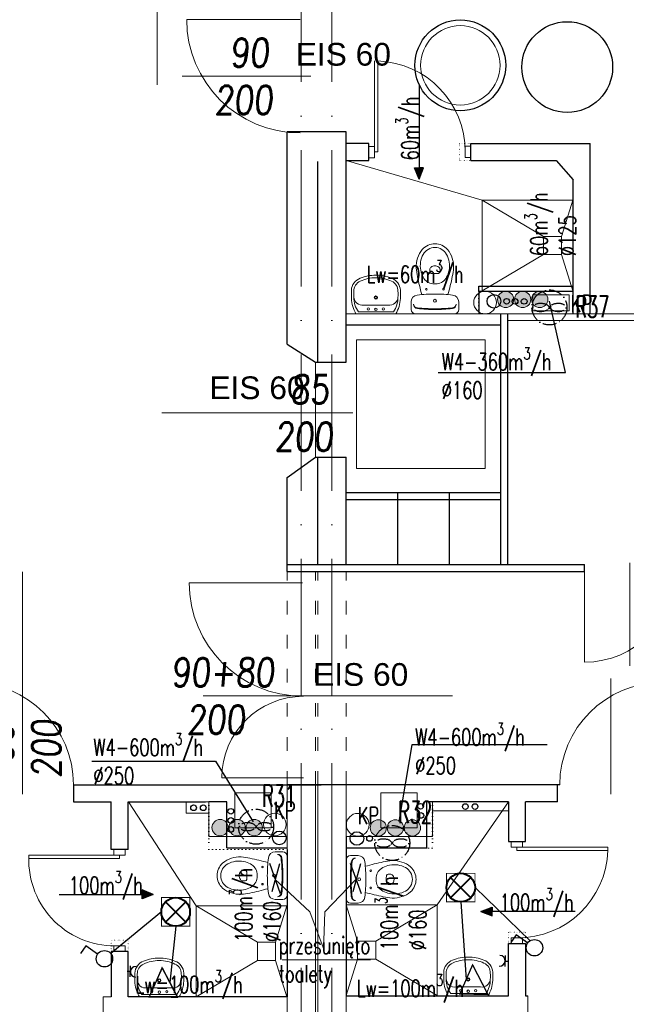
# Model space of a CAD drawing. Header units: millimetres. Extents: x -6513 to 30474, y -6915 to 65597.
# Tile 236 of 256: x 4982 to 5516, y 22899 to 23766. Entities that reach past the tile are written whole.
import ezdxf

# ---------------------------------------------------------------- set-up
doc = ezdxf.new("R2010")
doc.units = ezdxf.units.MM
for name, pattern in [('ACAD_ISO03W100', [30, 12, -18]), ('ACAD_ISO10W100', [18, 12, -3, 0, -3]), ('DOT', [6.35, 0, -6.35])]:
    doc.linetypes.add(name, pattern=pattern)
doc.layers.get('0').update_dxf_attribs({"color": 8})
for name, color, linetype, lineweight in [('A_cienka', 8, 'Continuous', 5), ('A_linia przekroj', 8, 'Continuous', 25), ('A_opisy', 8, 'Continuous', 13), ('A_osie', 8, 'ACAD_ISO10W100', 5), ('A_przerywana', 8, 'ACAD_ISO03W100', 5), ('A_widok', 8, 'Continuous', 13), ('CH-KS-WEWN-ISTN-PION-NR', 8, 'Continuous', 20), ('CH-KS-WEWN-PION', 8, 'Continuous', 20), ('CH-KS-WEWN-PION-NR', 8, 'Continuous', 25), ('CH-W-WEWN-INOX-PION', 8, 'Continuous', 20), ('CH-W-WEWN-INOX-PION-NR', 8, 'Continuous', 25), ('cieńkie', 8, 'Continuous', 9), ('DB-WM-nawiew-opis', 8, 'Continuous', 25), ('DB-WM-nawiew-opis-odnośnik', 8, 'Continuous', 30), ('DB-WM-wywiew-opis', 8, 'Continuous', 25), ('DB_WM_nawiew', 8, 'Continuous', 30), ('DB_WM_ścianka nowa', 8, 'Continuous', 25), ('E_gniazda wtykowe', 1, 'Continuous', 30), ('E_oświetlenie', 1, 'Continuous', 30), ('E_technologia', 1, 'ACAD_ISO10W100', 30), ('noew ściany archwig', 8, 'Continuous', 9), ('sanitarne ARCHWIG', 8, 'Continuous', 9), ('snitarne archwig nowe', 8, 'Continuous', 9), ('Stolarka ARCHWIG', 8, 'Continuous', 5), ('widokowe ARCHWIG', 8, 'Continuous', 5), ('wyburzenia', 8, 'DOT', 20), ('Ściany ARCHWIG', 8, 'Continuous', 30)]:
    doc.layers.add(name, color=color, linetype=linetype, lineweight=lineweight)
doc.layers.add('DB_inst_pomocn', color=8, linetype='Continuous')
doc.styles.add('ROMANSS', font='romans.shx', dxfattribs={"width": 0.8, "oblique": 5})
doc.styles.add('SIMPLEXD', font='SIMPLEX.SHX', dxfattribs={"width": 0.6})
doc.styles.get("Standard").update_dxf_attribs({"font": 'txt.shx', "width": 0.9})
doc.styles.add('tabelka', font='ARIAL.TTF')

# ---------------------------------------------------------------- blocks, each defined once
blk = doc.blocks.new('drzwi schem')
at = {"color": 252}
blk.add_line((0, 0), (0, 1), dxfattribs=at)
at = {"color": 252, "ltscale": 10}
blk.add_line((0.5, -0.0928), (0.5, 1.0398), dxfattribs=at)
at = {"color": 252}
blk.add_arc((0, 0), 1, 0, 90, dxfattribs=at)
blk = doc.blocks.new('klop oli 2')
at = {"layer": 'snitarne archwig nowe', "color": 252}
for p, q in [((3.76, 20.94), (10.5, 20.94)), ((0, 17.18), (0, 0)), ((0, -17.18), (0, 0)), ((3.76, 0), (3.76, 1.04)), ((3.76, 0), (3.76, -1.04)), ((38.87, 4.52), (36.98, 4.52)), ((38.87, -4.52), (36.98, -4.52)), ((3.76, -20.94), (10.5, -20.94))]:
    blk.add_line(p, q, dxfattribs=at)
for centre, radius in [((11.48, 0), 1.27), ((11.48, 0), 1.27), ((21.65, 7.53), 0.706), ((21.65, -7.53), 0.706)]:
    blk.add_circle(centre, radius, dxfattribs=at)
for centre, radius, start, end in [((3.76, 17.18), 3.76, 90, 180), ((8.35, 15.01), 3.76, 90, 173.72811), ((9.02, 15.07), 3.76, 100.24284, 173.78586), ((10.5, 14.92), 6.02, 6.79305, 90), ((144.94, 0), 141.18, 173.72811, 180), ((144.94, 0), 140.52, 173.66945, 180), ((-114.73, 0), 132.14, 0, 6.79305), ((79.96, -215.17), 235.29, 101.57439, 105.54399), ((37.27, 0.66), 10.88, 117.40268, 173.75809), ((43.09, -10.57), 23.53, 101.61952, 117.40268), ((44.77, -39.84), 56.47, 94.3794, 102.29067), ((42.45, -7.44), 20.33, 60.88385, 101.61952), ((41.45, -7.98), 24.47, 51.28687, 92.30283), ((46.59, 0), 11.82, 0, 60.88385), ((46.59, 0), 15.06, 0, 47.56377), ((144.94, 0), 141.18, 180, 186.27189), ((144.94, 0), 140.52, 180, 186.33055), ((-114.73, 0), 132.14, 353.20695, 0), ((43.29, 0), 16.94, 173.75809, 180), ((43.29, 0), 16.94, 180, 186.24191), ((63.62, 0), 28.24, 173.35084, 180), ((63.62, 0), 28.24, 180, 186.64916), ((36.98, 3.11), 1.41, 90, 173.35084), ((38.87, 1.69), 2.82, 36.8699, 90), ((36.61, 0), 5.65, 0, 36.8699), ((36.61, 0), 5.65, 323.1301, 0), ((46.59, 0), 11.82, 299.11615, 0), ((46.59, 0), 15.06, 312.43623, 0), ((37.27, -0.66), 10.88, 186.24191, 242.59732), ((36.98, -3.11), 1.41, 186.64916, 270), ((38.87, -1.69), 2.82, 270, 323.1301), ((3.76, -17.18), 3.76, 180, 270), ((8.35, -15.01), 3.76, 186.27189, 270), ((9.02, -15.07), 3.76, 186.21414, 259.75716), ((10.5, -14.92), 6.02, 270, 353.20695), ((79.96, 215.17), 235.29, 254.45601, 258.42561), ((43.09, 10.57), 23.53, 242.59732, 258.38048), ((44.77, 39.84), 56.47, 257.70933, 265.6206), ((42.45, 7.44), 20.33, 258.38048, 299.11615), ((41.45, 7.98), 24.47, 267.69717, 308.71313)]:
    blk.add_arc(centre, radius, start, end, dxfattribs=at)
blk = doc.blocks.new('umywalka oli2')
at = {"layer": 'snitarne archwig nowe', "color": 252}
for p, q in [((0, 17.55), (0, 0)), ((20.94, 21.61), (13.75, 21.61)), ((1.97, 15.36), (1.97, 0)), ((7.88, 0.01), (7.88, 10.82)), ((0, 0), (0, -17.55)), ((1.97, 0), (1.97, -15.36)), ((7.88, -10.8), (7.88, 0.01)), ((13.75, -21.61), (20.94, -21.61))]:
    blk.add_line(p, q, dxfattribs=at)
for centre, radius in [((4.1, 0.01), 1.11), ((4.5, 6.61), 0.994), ((14.5, 0.01), 1.48), ((14.5, 0.01), 0.946), ((4.5, -6.61), 0.994)]:
    blk.add_circle(centre, radius, dxfattribs=at)
for centre, radius, start, end in [((15.57, -9.87), 31.53, 93.3155, 119.59315), ((14.19, -1.15), 20.54, 88.58475, 126.50084), ((15.27, 11.96), 7.48, 91.70233, 188.82916), ((17.34, -1.9), 21.45, 82.90633, 97.09367), ((20.43, 10.2), 9.2, 23.19859, 92.74682), ((20.18, 9.48), 12.16, 20.9395, 86.42872), ((-1.18, -0.01), 33.1, 360, 24.69875), ((-3.23, -0.01), 37.42, 360, 21.68962), ((-1.18, 0.01), 33.1, 335.30125, 0), ((-3.23, 0.01), 37.42, 338.31038, 0), ((14.19, 1.15), 20.54, 233.49916, 271.41525), ((15.27, -11.95), 7.48, 171.17084, 268.29767), ((20.43, -10.2), 9.2, 267.25318, 336.80141), ((20.18, -9.48), 12.16, 273.57128, 339.0605), ((15.57, 9.87), 31.53, 240.40685, 266.6845), ((17.34, 1.9), 21.45, 262.90633, 277.09367)]:
    blk.add_arc(centre, radius, start, end, dxfattribs=at)
blk = doc.blocks.new('A$C2355049C')
at = {"layer": 'DB-WM-nawiew-opis-odnośnik'}
h = blk.add_hatch(color=256, dxfattribs=at)
h.paths.add_polyline_path([(0, -9.82), (3.94, -9.82), (0, 0)])
h.paths.add_polyline_path([(0, 0), (-3.94, -9.82), (0, -9.82)])
at = {"layer": 'DB-WM-nawiew-opis-odnośnik', "flags": 128}
for points in [[(0, 0), (-3.94, -9.82), (0, -9.82)], [(0, -82.94), (0, 0)], [(0, 0), (3.94, -9.82), (0, -9.82)]]:
    blk.add_lwpolyline(points, dxfattribs=at)
blk = doc.blocks.new('gw1')
at = {"layer": 'E_gniazda wtykowe'}
for p, q in [((99083.8, 55839.3), (99080.1, 55839.3)), ((99083.8, 55833.1), (99083.8, 55845.4))]:
    blk.add_line(p, q, dxfattribs=at)
blk.add_arc((99089.8, 55839), 6.04, 87.7958, 267.7958, dxfattribs=at)
blk = doc.blocks.new('raster')
at = {"layer": 'E_oświetlenie', "lineweight": 40}
for p, q in [((-21.2, 21.2), (21.2, -21.2)), ((21.2, 21.2), (-21.2, -21.2))]:
    blk.add_line(p, q, dxfattribs=at)
at = {"layer": 'E_oświetlenie', "const_width": 2}
blk.add_lwpolyline([(-30, -30), (30, -30), (30, 30), (-30, 30)], close=True, dxfattribs=at)
at = {"layer": 'E_oświetlenie', "lineweight": 40}
blk.add_circle((0, 0), 30, dxfattribs=at)

msp = doc.modelspace()

# ---------------------------------------------------------------- hatches: boundary and pattern name
at = {"layer": 'CH-W-WEWN-INOX-PION'}
h = msp.add_hatch(color=256, dxfattribs=at)
h.paths.add_polyline_path([(5410.212, 23526.867, 0.4180634), (5402.941, 23519.691, 0.4180634), (5410.212, 23512.515)])
h.paths.add_polyline_path([(5410.212, 23512.515, 0.4103742), (5417.294, 23519.691, 0.4103742), (5410.212, 23526.867)])
h = msp.add_hatch(color=256, dxfattribs=at)
h.paths.add_polyline_path([(5425.212, 23526.867, 0.4180634), (5417.941, 23519.691, 0.4180634), (5425.212, 23512.515)])
h.paths.add_polyline_path([(5425.212, 23512.515, 0.4103742), (5432.294, 23519.691, 0.4103742), (5425.212, 23526.867)])
h = msp.add_hatch(color=256, dxfattribs=at)
h.paths.add_polyline_path([(5440.212, 23526.867, 0.4180634), (5432.941, 23519.691, 0.4180634), (5440.212, 23512.515)])
h.paths.add_polyline_path([(5440.212, 23512.515, 0.4103742), (5447.294, 23519.691, 0.4103742), (5440.212, 23526.867)])
h = msp.add_hatch(color=256, dxfattribs=at)
h.paths.add_polyline_path([(5158.489, 23047.09, 0.4180634), (5165.76, 23054.266, 0.4180634), (5158.489, 23061.442)])
h.paths.add_polyline_path([(5158.489, 23061.442, 0.4103742), (5151.407, 23054.266, 0.4103742), (5158.489, 23047.09)])
h = msp.add_hatch(color=256, dxfattribs=at)
h.paths.add_polyline_path([(5173.489, 23047.09, 0.4180634), (5180.76, 23054.266, 0.4180634), (5173.489, 23061.442)])
h.paths.add_polyline_path([(5173.489, 23061.442, 0.4103742), (5166.407, 23054.266, 0.4103742), (5173.489, 23047.09)])
h = msp.add_hatch(color=256, dxfattribs=at)
h.paths.add_polyline_path([(5188.489, 23047.09, 0.4180634), (5195.76, 23054.266, 0.4180634), (5188.489, 23061.442)])
h.paths.add_polyline_path([(5188.489, 23061.442, 0.4103742), (5181.407, 23054.266, 0.4103742), (5188.489, 23047.09)])
h = msp.add_hatch(color=256, dxfattribs=at)
h.paths.add_polyline_path([(5298.038, 23046.876, -0.4180634), (5290.767, 23054.052, -0.4180634), (5298.038, 23061.228)])
h.paths.add_polyline_path([(5298.038, 23061.228, -0.4103742), (5305.12, 23054.052, -0.4103742), (5298.038, 23046.876)])
h = msp.add_hatch(color=256, dxfattribs=at)
h.paths.add_polyline_path([(5313.038, 23046.876, -0.4180634), (5305.767, 23054.052, -0.4180634), (5313.038, 23061.228)])
h.paths.add_polyline_path([(5313.038, 23061.228, -0.4103742), (5320.12, 23054.052, -0.4103742), (5313.038, 23046.876)])
h = msp.add_hatch(color=256, dxfattribs=at)
h.paths.add_polyline_path([(5328.038, 23046.876, -0.4180634), (5320.767, 23054.052, -0.4180634), (5328.038, 23061.228)])
h.paths.add_polyline_path([(5328.038, 23061.228, -0.4103742), (5335.12, 23054.052, -0.4103742), (5328.038, 23046.876)])

# ---------------------------------------------------------------- linework, layer by layer
at = {"layer": 'A_cienka', "ltscale": 10}
for p, q in [((5103.178, 23708.71), (5103.178, 23859.507)), ((5107.168, 23419.842), (5275.385, 23419.842))]:
    msp.add_line(p, q, dxfattribs=at)
at = {"layer": 'A_cienka'}
msp.add_line((5242.554, 23380.592), (5242.554, 23464.403), dxfattribs=at)
msp.add_lwpolyline([(5278.823, 23484.154), (5392.188, 23484.154), (5392.188, 23370.789), (5278.823, 23370.789)], close=True, dxfattribs=at)
at = {"layer": 'A_linia przekroj'}
for p, q in [((5217.554, 23480.389), (5217.554, 23667.489)), ((5269.554, 23667.489), (5217.554, 23667.489)), ((5269.554, 23464.403), (5269.554, 23667.489)), ((5244.554, 23464.403), (5244.554, 23641.175)), ((5217.554, 23480.389), (5217.554, 23507.062)), ((5405.644, 23507.062), (5405.644, 23286.062)), ((5411.644, 23507.062), (5411.644, 23286.062)), ((5405.644, 23497.071), (5269.554, 23497.071)), ((5405.644, 23497.071), (5405.644, 23349.158)), ((5217.554, 23480.389), (5242.554, 23464.403)), ((5242.554, 23464.403), (5269.554, 23464.403)), ((5217.554, 23362.794), (5242.554, 23380.592)), ((5242.554, 23380.592), (5269.554, 23380.592)), ((5244.554, 23286.062), (5244.554, 23380.592)), ((5269.554, 23286.062), (5269.554, 23380.592)), ((5217.554, 23280.062), (5217.554, 23362.794)), ((5217.554, 23280.062), (5217.554, 23362.794)), ((5405.644, 23349.158), (5269.554, 23349.158)), ((5314.872, 23349.158), (5314.872, 23286.062)), ((5360.435, 23349.158), (5360.435, 23286.062)), ((5405.644, 23343.158), (5269.554, 23343.158)), ((5217.554, 23286.062), (5479.599, 23286.062)), ((5217.554, 23280.062), (5479.599, 23280.062)), ((5479.599, 23280.062), (5479.599, 23286.062)), ((5029.339, 23092.062), (5247.554, 23092.062)), ((5029.339, 23092.062), (5029.339, 23077.062)), ((5457.768, 23092.062), (5217.554, 23092.062)), ((5455.768, 23077.062), (5455.768, 23092.062)), ((5029.339, 23077.062), (5062.554, 23077.062)), ((5455.768, 23077.062), (5427.554, 23077.062))]:
    msp.add_line(p, q, dxfattribs=at)
at = {"layer": 'A_osie', "ltscale": 10}
for p, q in [((5230.054, 22450.619), (5230.054, 24202.678)), ((5230.054, 22450.619), (5230.054, 24202.678)), ((5230.054, 22450.619), (5230.054, 24202.678)), ((5257.054, 22450.619), (5257.054, 24202.678)), ((5257.054, 22450.619), (5257.054, 24202.678)), ((5257.054, 22450.619), (5257.054, 24202.678))]:
    msp.add_line(p, q, dxfattribs=at)
at = {"layer": 'A_przerywana'}
for p, q in [((5217.554, 23092.062), (5217.554, 23280.062)), ((5217.554, 23092.062), (5217.554, 23280.062)), ((5242.554, 23092.062), (5242.554, 23280.062)), ((5242.554, 23092.062), (5242.554, 23280.062)), ((5244.554, 23092.062), (5244.554, 23280.062)), ((5244.554, 23092.062), (5244.554, 23280.062)), ((5269.554, 23092.062), (5269.554, 23280.062)), ((5269.554, 23092.062), (5269.554, 23280.062))]:
    msp.add_line(p, q, dxfattribs=at)
at = {"layer": 'A_widok', "ltscale": 5}
for p, q in [((5269.554, 23507.062), (5513.977, 23507.062)), ((5513.977, 23507.062), (5809.554, 23507.062)), ((5411.644, 23501.062), (5711.455, 23501.062)), ((4984.339, 23279.728), (4984.339, 23086.434)), ((5231.224, 23270.079), (5131.224, 23270.079)), ((4984.339, 23086.197), (4984.339, 23183.158)), ((5143.659, 23170.359), (5363.297, 23170.359)), ((5232.009, 23098.003), (5160.009, 23098.003)), ((5217.554, 22466.062), (5217.554, 23092.062)), ((5242.554, 22466.062), (5242.554, 23092.062)), ((5244.554, 22466.062), (5244.554, 23092.062)), ((5269.554, 22466.062), (5269.554, 23092.062)), ((5217.554, 22466.062), (5217.554, 22972.062)), ((5429.647, 22891.062), (5429.647, 22906.062)), ((5055.46, 22886.062), (5055.46, 22905.062)), ((5055.46, 22905.062), (5062.554, 22905.062))]:
    msp.add_line(p, q, dxfattribs=at)
for centre, radius, start, end in [((5231.224, 23270.079), 100, 180, 270), ((5232.009, 23098.003), 72, 90, 180)]:
    msp.add_arc(centre, radius, start, end, dxfattribs=at)
at = {"layer": 'CH-KS-WEWN-ISTN-PION-NR', "extrusion": (-1.29885e-05, -7.54363e-06, 1)}
msp.add_circle((5370.142, 23725.994, -0.249), 35, dxfattribs=at)
at = {"layer": 'CH-KS-WEWN-PION', "extrusion": (-1.29885e-05, 7.54363e-06, 1)}
msp.add_circle((5391.974, 23516.93, 0.107), 9.967, dxfattribs=at)
at = {"layer": 'CH-KS-WEWN-PION', "extrusion": (-1.29885e-05, -7.54363e-06, 1)}
for centre in [(5206.726, 23057.027, -0.242), (5279.8, 23056.813, -0.243)]:
    msp.add_circle(centre, 9.967, dxfattribs=at)
at = {"layer": 'CH-KS-WEWN-PION-NR', "extrusion": (-1.29885e-05, -7.54363e-06, 1)}
msp.add_circle((5370.142, 23725.994, -0.249), 40, dxfattribs=at)
at = {"layer": 'CH-W-WEWN-INOX-PION'}
for centre in [(5410.117, 23519.691), (5425.117, 23519.691), (5440.117, 23519.691), (5158.583, 23054.266), (5173.583, 23054.266), (5188.583, 23054.266), (5297.944, 23054.052), (5312.944, 23054.052), (5327.944, 23054.052)]:
    msp.add_circle(centre, 7.176, dxfattribs=at)
at = {"layer": 'CH-W-WEWN-INOX-PION-NR', "ltscale": 10, "extrusion": (-1.29885e-05, -7.54363e-06, 1)}
msp.add_circle((5464.383, 23724.412, -0.25), 40, dxfattribs=at)
at = {"layer": 'cieńkie'}
for p, q in [((5433.947, 23523.638), (5433.947, 23509.638)), ((5433.947, 23523.638), (5465.947, 23523.638)), ((5433.947, 23509.638), (5433.947, 23523.638)), ((5465.947, 23523.638), (5465.947, 23509.638)), ((5465.947, 23509.638), (5465.947, 23523.638)), ((5433.947, 23509.638), (5447.947, 23509.638)), ((5465.947, 23509.638), (5433.947, 23509.638)), ((5451.947, 23509.638), (5465.947, 23509.638)), ((5171.558, 23085.062), (5203.558, 23085.062)), ((5171.558, 23054.062), (5171.558, 23085.062)), ((5174.058, 23085.062), (5201.058, 23085.062)), ((5203.558, 23085.062), (5203.558, 23054.062)), ((5300.054, 23085.062), (5332.054, 23085.062)), ((5300.054, 23054.062), (5300.054, 23085.062)), ((5302.554, 23085.062), (5329.554, 23085.062)), ((5332.054, 23085.062), (5332.054, 23054.062)), ((5171.558, 23068.062), (5171.558, 23054.062)), ((5203.558, 23054.062), (5203.558, 23068.062)), ((5300.054, 23068.062), (5300.054, 23054.062)), ((5332.054, 23054.062), (5332.054, 23068.062)), ((5171.558, 23054.062), (5185.558, 23054.062)), ((5203.558, 23054.062), (5171.558, 23054.062)), ((5180.558, 23054.062), (5194.558, 23054.062)), ((5300.054, 23054.062), (5314.054, 23054.062)), ((5332.054, 23054.062), (5300.054, 23054.062)), ((5318.054, 23054.062), (5332.054, 23054.062))]:
    msp.add_line(p, q, dxfattribs=at)
at = {"layer": 'DB-WM-wywiew-opis'}
for points in [[(5350.57, 23455.325), (5462.858, 23455.325), (5448.884, 23518.271)], [(5446.802, 23127.314), (5327.443, 23127.314), (5316.054, 23059.639)], [(5045.681, 23112.77), (5154.397, 23112.77), (5187.714, 23059.485)]]:
    msp.add_lwpolyline(points, dxfattribs=at)
at = {"layer": 'DB_inst_pomocn'}
for centre, radius in [((5399.794, 23518.067), 6), ((5410.993, 23518.068), 2.5), ((5418.384, 23518.065), 2.5), ((5418.427, 23518.009), 2.5), ((5426.427, 23518.009), 2.5), ((5167.993, 23068.641), 2.5), ((5167.993, 23068.641), 2.5), ((5167.993, 23068.641), 2.5), ((5335.165, 23073.047), 2.5), ((5335.165, 23073.047), 2.5), ((5167.992, 23060.571), 2.5), ((5167.992, 23060.571), 2.5), ((5167.992, 23060.571), 2.5), ((5335.417, 23064.977), 2.5), ((5335.417, 23064.977), 2.5), ((5167.996, 23052.615), 2.5), ((5167.996, 23052.615), 2.5), ((5167.996, 23052.615), 2.5), ((5210.695, 23045.235), 6), ((5210.695, 23045.235), 6), ((5279.049, 23044.662), 6), ((5279.049, 23044.662), 6), ((5290.248, 23044.772), 2.5), ((5290.248, 23044.772), 2.5)]:
    msp.add_circle(centre, radius, dxfattribs=at)
at = {"layer": 'DB_WM_ścianka nowa'}
for p, q in [((5386.554, 23531.271), (5461.459, 23531.271)), ((5389.397, 23531.271), (5469.554, 23531.271))]:
    msp.add_line(p, q, dxfattribs=at)
at = {"layer": 'DB_WM_ścianka nowa', "color": 1, "linetype": 'Continuous'}
for p, q in [((5210.937, 23022.289), (5204.183, 22997.723)), ((5282.215, 23022.289), (5275.461, 22997.723))]:
    msp.add_line(p, q, dxfattribs=at)
at = {"layer": 'DB_WM_ścianka nowa', "linetype": 'Continuous'}
for points in [[(5386.554, 23527.062), (5386.554, 23531.271)], [(5164.554, 23077.062), (5148.554, 23077.062)], [(5164.554, 23036.56), (5164.554, 23077.062)], [(5340.58, 23036.065), (5340.658, 23077.062)], [(5345.554, 23077.062), (5340.658, 23077.062)], [(5164.554, 23036.56), (5217.554, 23036.56)], [(5164.554, 23036.56), (5217.554, 23036.56)], [(5340.58, 23036.065), (5269.475, 23036.065)]]:
    msp.add_lwpolyline(points, dxfattribs=at)
at = {"layer": 'DB_WM_ścianka nowa', "color": 1, "linetype": 'Continuous'}
for points in [[(5201.925, 23023.03), (5211.571, 22996.273)], [(5273.202, 23023.03), (5282.848, 22996.273)]]:
    msp.add_lwpolyline(points, dxfattribs=at)
at = {"layer": 'DB_WM_ścianka nowa', "color": 1, "lineweight": 15}
for points in [[(5250.102, 22946.155), (5237.563, 22979.909), (5207.153, 23008.526)], [(5249.746, 22946.155), (5250.931, 22979.909), (5278.134, 23008.526)], [(5213.158, 22937.649), (5291.008, 22937.649)]]:
    msp.add_lwpolyline(points, dxfattribs=at)
at = {"layer": 'E_oświetlenie'}
for p, q in [((5383.114, 23001.394), (5431.581, 22954.511)), ((5370.514, 22988.794), (5375.382, 22920.518)), ((5106.803, 22979.98), (5062.242, 22943.309)), ((5119.403, 22967.38), (5114.147, 22917.739)), ((5419.239, 22959.676), (5414.538, 22952.9)), ((5429.531, 22952.536), (5419.239, 22959.676)), ((5040.392, 22949.974), (5035.691, 22943.198)), ((5050.684, 22942.834), (5040.392, 22949.974)), ((5381.003, 22933.367), (5369.76, 22907.67)), ((5381.003, 22933.367), (5394.544, 22907.314)), ((5107.377, 22930.766), (5096.133, 22905.069)), ((5107.377, 22930.766), (5120.917, 22904.713)), ((5369.76, 22907.67), (5394.544, 22907.314)), ((5096.133, 22905.069), (5120.917, 22904.713))]:
    msp.add_line(p, q, dxfattribs=at)
at = {"layer": 'E_oświetlenie', "const_width": 1.05}
for points in [[(5394.544, 22907.314), (5381.003, 22933.367), (5369.76, 22907.67)], [(5120.917, 22904.713), (5107.377, 22930.766), (5096.133, 22905.069)]]:
    msp.add_lwpolyline(points, close=True, dxfattribs=at)
at = {"layer": 'E_oświetlenie'}
for centre in [(5435.489, 22948.402), (5056.642, 22938.7)]:
    msp.add_circle(centre, 7.252, dxfattribs=at)
at = {"layer": 'E_technologia'}
for p, q in [((5447.519, 23514.02), (5449.924, 23511.241)), ((5449.924, 23514.02), (5447.519, 23511.241)), ((5189.021, 23056.465), (5191.425, 23053.686)), ((5191.425, 23056.465), (5189.021, 23053.686)), ((5308.976, 23042.098), (5311.381, 23039.318)), ((5311.381, 23042.098), (5308.976, 23039.318))]:
    msp.add_line(p, q, dxfattribs=at)
for centre in [(5448.721, 23512.631), (5190.223, 23055.075), (5310.178, 23040.708)]:
    msp.add_circle(centre, 15.427, dxfattribs=at)
for centre, start_param, end_param in [((5441.094, 23512.631), 3.5498657, 9.0165049), ((5456.348, 23512.631), 0.408273, 5.8749123), ((5182.596, 23055.075), 3.5498657, 9.0165049), ((5197.85, 23055.075), 0.408273, 5.8749123), ((5302.552, 23040.708), 3.5498657, 9.0165049), ((5317.805, 23040.708), 0.408273, 5.8749123)]:
    msp.add_ellipse(centre, major_axis=(-7, 0), ratio=0.5, start_param=start_param, end_param=end_param, dxfattribs=at)
at = {"layer": 'noew ściany archwig'}
for p, q in [((5148.554, 23077.062), (5148.554, 23046.519)), ((5345.554, 23077.062), (5345.554, 23046.519)), ((5217.554, 23046.519), (5148.554, 23046.519)), ((5345.554, 23046.519), (5269.554, 23046.519))]:
    msp.add_line(p, q, dxfattribs=at)
at = {"layer": 'sanitarne ARCHWIG'}
msp.add_line((5469.554, 23527.062), (5469.554, 23609.062), dxfattribs=at)
at = {"layer": 'snitarne archwig nowe'}
for p, q in [((5389.397, 23607.218), (5269.554, 23642.062)), ((5389.397, 23527.062), (5389.397, 23607.218)), ((5389.397, 23607.218), (5469.554, 23607.218)), ((5137.397, 22985.218), (5077.85, 23077.062))]:
    msp.add_line(p, q, dxfattribs=at)
for points in [[(5443.397, 23575.218), (5389.397, 23607.218)], [(5459.397, 23575.218), (5469.397, 23607.218)], [(5443.397, 23559.218), (5389.397, 23527.218)], [(5459.397, 23559.218), (5469.397, 23527.218)], [(5349.71, 22986.218), (5412.554, 23077.062)], [(5137.397, 22905.062), (5137.397, 22985.218), (5217.554, 22985.218)], [(5191.397, 22953.218), (5137.397, 22985.218)], [(5207.397, 22953.218), (5217.397, 22985.218)], [(5269.554, 22986.218), (5349.71, 22986.218), (5349.71, 22906.062)], [(5279.71, 22954.218), (5269.71, 22986.218)], [(5295.71, 22954.218), (5349.71, 22986.218)], [(5191.397, 22937.218), (5137.397, 22905.218)], [(5207.397, 22937.218), (5217.397, 22905.218)], [(5279.71, 22938.218), (5269.71, 22906.218)], [(5295.71, 22938.218), (5349.71, 22906.218)]]:
    msp.add_lwpolyline(points, dxfattribs=at)
for points in [[(5459.397, 23575.218), (5443.397, 23575.218), (5443.397, 23559.218), (5459.397, 23559.218)], [(5207.397, 22953.218), (5191.397, 22953.218), (5191.397, 22937.218), (5207.397, 22937.218)], [(5279.71, 22938.218), (5295.71, 22938.218), (5295.71, 22954.218), (5279.71, 22954.218)]]:
    msp.add_lwpolyline(points, close=True, dxfattribs=at)
at = {"layer": 'Stolarka ARCHWIG'}
for p, q in [((5294.554, 23649.873), (5294.554, 23729.873)), ((5297.554, 23729.873), (5297.554, 23649.873)), ((5297.554, 23649.873), (5294.554, 23649.873)), ((5420.054, 23034.062), (5420.054, 23037.062)), ((5420.054, 23034.062), (5420.054, 23037.062)), ((5420.054, 23037.062), (5500.054, 23037.062)), ((5500.054, 23037.062), (5500.054, 23034.062)), ((5070.054, 23030.062), (4990.054, 23030.062)), ((4990.054, 23027.062), (4990.054, 23030.062)), ((5070.054, 23027.062), (5070.054, 23030.062)), ((5500.054, 23034.062), (5420.054, 23034.062)), ((4990.054, 23027.062), (5070.054, 23027.062))]:
    msp.add_line(p, q, dxfattribs=at)
for points in [[(5289.554, 23649.562), (5289.554, 23654.562), (5294.554, 23654.562), (5294.554, 23644.562), (5289.554, 23644.562), (5289.554, 23652.062)], [(5289.554, 23649.562), (5289.554, 23654.562), (5294.554, 23654.562), (5294.554, 23644.562), (5289.554, 23644.562), (5289.554, 23652.062)], [(5374.554, 23649.873), (5374.554, 23654.873), (5379.554, 23654.873), (5379.554, 23644.873), (5374.554, 23644.873), (5374.554, 23652.373)], [(5420.054, 23042.062), (5415.054, 23042.062), (5415.054, 23037.062), (5425.054, 23037.062), (5425.054, 23042.062), (5417.554, 23042.062)], [(5420.054, 23042.062), (5415.054, 23042.062), (5415.054, 23037.062), (5425.054, 23037.062), (5425.054, 23042.062), (5417.554, 23042.062)], [(5070.054, 23035.062), (5075.054, 23035.062), (5075.054, 23030.062), (5065.054, 23030.062), (5065.054, 23035.062), (5072.554, 23035.062)], [(5070.054, 22950.062), (5075.054, 22950.062), (5075.054, 22945.062), (5065.054, 22945.062), (5065.054, 22950.062), (5072.554, 22950.062)], [(5070.054, 22950.062), (5075.054, 22950.062), (5075.054, 22945.062), (5065.054, 22945.062), (5065.054, 22950.062), (5072.554, 22950.062)], [(5420.054, 22957.062), (5415.054, 22957.062), (5415.054, 22952.062), (5425.054, 22952.062), (5425.054, 22957.062), (5417.554, 22957.062)]]:
    msp.add_lwpolyline(points, dxfattribs=at)
for centre, radius, start, end in [((5294.6, 23649.974), 79.953, 359.92751, 87.883109), ((5065.91, 23025.854), 75.905, 177.955304, 273.129127), ((5420.708, 23036.441), 79.382, 269.527921, 358.282698)]:
    msp.add_arc(centre, radius, start, end, dxfattribs=at)
at = {"layer": 'widokowe ARCHWIG'}
for p, q in [((5148.554, 23077.081), (5128.554, 23077.081)), ((5128.554, 23077.081), (5128.554, 23067.081)), ((5148.554, 23067.081), (5148.554, 23077.081)), ((5345.554, 23077.062), (5345.554, 23069.062)), ((5128.554, 23067.081), (5148.554, 23067.081)), ((5345.554, 23069.062), (5412.554, 23069.062)), ((5269.554, 22906.062), (5299.554, 22906.062))]:
    msp.add_line(p, q, dxfattribs=at)
at = {"layer": 'wyburzenia', "ltscale": 0.5}
for p, q in [((5386.554, 23527.062), (5469.554, 23527.062)), ((5386.554, 23527.062), (5386.554, 23507.062)), ((5148.554, 23077.062), (5148.554, 23035.062)), ((5345.554, 23077.062), (5345.554, 23037.062)), ((5148.554, 23035.062), (5217.554, 23035.062)), ((5345.475, 23036.065), (5269.475, 23036.065))]:
    msp.add_line(p, q, dxfattribs=at)
at = {"layer": 'wyburzenia', "ltscale": 0.2}
for points in [[(5379.554, 23657.062), (5379.554, 23642.062), (5369.554, 23642.062), (5369.554, 23657.062)], [(5412.554, 22962.062), (5427.554, 22962.062), (5427.554, 22952.062), (5412.554, 22952.062)], [(5062.554, 22955.062), (5077.554, 22955.062), (5077.554, 22945.062), (5062.554, 22945.062)]]:
    msp.add_lwpolyline(points, close=True, dxfattribs=at)
at = {"layer": 'Ściany ARCHWIG'}
for p, q in [((5289.554, 23657.062), (5269.554, 23657.062)), ((5289.554, 23642.062), (5289.554, 23657.062)), ((5379.554, 23642.062), (5379.554, 23657.062)), ((5379.554, 23657.062), (5484.554, 23657.062)), ((5484.554, 23507.062), (5484.554, 23657.062)), ((5269.554, 23507.062), (5269.554, 23645.062)), ((5269.554, 23642.062), (5289.554, 23642.062)), ((5379.554, 23642.062), (5454.554, 23642.062)), ((5448.118, 23642.062), (5454.554, 23642.062)), ((5454.554, 23642.062), (5469.554, 23625.062)), ((5469.554, 23507.062), (5469.554, 23625.062)), ((5386.554, 23527.062), (5469.554, 23527.062)), ((5386.554, 23527.062), (5386.554, 23507.062)), ((5391.554, 23527.062), (5469.554, 23527.062)), ((5062.554, 23035.062), (5062.554, 23077.062)), ((5077.554, 23077.062), (5145.554, 23077.081)), ((5077.554, 23035.062), (5077.554, 23077.062)), ((5412.554, 23077.062), (5345.554, 23077.062)), ((5412.554, 23077.062), (5412.554, 23042.062)), ((5427.554, 23042.062), (5427.554, 23077.062)), ((5269.554, 23046.519), (5269.554, 22906.062)), ((5412.554, 23042.062), (5427.554, 23042.062)), ((5412.554, 23042.062), (5427.554, 23042.062)), ((5412.554, 23042.062), (5427.554, 23042.062)), ((5412.554, 23042.062), (5427.554, 23042.062)), ((5077.554, 23035.062), (5062.554, 23035.062)), ((5077.554, 23035.062), (5062.554, 23035.062)), ((5217.554, 23035.062), (5217.554, 22905.062)), ((5412.554, 22952.062), (5427.554, 22952.062)), ((5412.554, 22906.062), (5412.554, 22952.062)), ((5412.554, 22952.062), (5427.554, 22952.062)), ((5427.554, 22952.062), (5427.554, 22906.062)), ((5077.554, 22945.062), (5062.554, 22945.062)), ((5062.554, 22945.062), (5062.554, 22905.062)), ((5077.554, 22945.062), (5062.554, 22945.062)), ((5077.554, 22905.062), (5077.554, 22945.062)), ((5269.554, 22906.062), (5412.554, 22906.062)), ((5427.554, 22906.062), (5429.647, 22906.062)), ((5217.554, 22905.062), (5077.554, 22905.062))]:
    msp.add_line(p, q, dxfattribs=at)
for centre in [(5135.206, 23071.745), (5143.723, 23071.745), (5374.636, 23072.776), (5383.153, 23072.776)]:
    msp.add_circle(centre, 2.5, dxfattribs=at)

# ---------------------------------------------------------------- block references
at = {"layer": 'A_widok', "ltscale": 5}
for p, xscale, yscale, zscale, rotation in [((5229.104, 23766.439), -100, 100, 100, 89.99999999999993), ((5479.599, 23280.062), -80, 80, 80, 180.0000000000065), ((5547.768, 23092.062), -90, 90, 90, 359.9999999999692)]:
    msp.add_blockref('drzwi schem', p, dxfattribs=dict(at, xscale=xscale, yscale=yscale, zscale=zscale, rotation=rotation))
at = {"layer": 'A_widok', "ltscale": 5, "xscale": 90, "yscale": 90, "zscale": 90}
msp.add_blockref('drzwi schem', (4939.339, 23092.062), dxfattribs=at)
at = {"layer": 'DB_WM_nawiew'}
for p, rotation in [((5333.835, 23625.733), 180), ((5388.333, 22980.343), 90)]:
    msp.add_blockref('A$C2355049C', p, dxfattribs=dict(at, rotation=rotation))
at = {"layer": 'DB_WM_nawiew', "xscale": -1, "rotation": 270}
msp.add_blockref('A$C2355049C', (5099.57, 22995.469), dxfattribs=at)
at = {"layer": 'E_oświetlenie', "lineweight": 40, "xscale": 0.4199999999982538, "yscale": 0.4200000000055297, "zscale": 0.4199999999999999, "rotation": 180}
for p in [(5370.514, 23001.394), (5119.403, 22979.98)]:
    msp.add_blockref('raster', p, dxfattribs=at)
at = {"layer": 'E_oświetlenie', "zscale": 0.7874999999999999}
for p, xscale, yscale, rotation in [((84369.551, 65214.499), 0.7875000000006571, 0.7875000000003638, 178.7624398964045), ((-73880.499, -19350.393), 0.7875000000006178, 0.7874999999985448, 358.7624398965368)]:
    msp.add_blockref('gw1', p, dxfattribs=dict(at, xscale=xscale, yscale=yscale, rotation=rotation))
at = {"layer": 'noew ściany archwig', "xscale": -1, "rotation": 270}
for p in [(5295.802, 23506.885), (5104.981, 22905.152), (5377.156, 22905.974)]:
    msp.add_blockref('umywalka oli2', p, dxfattribs=at)
at = {"layer": 'snitarne archwig nowe', "xscale": -1, "rotation": 270}
msp.add_blockref('klop oli 2', (5347.8, 23507.062), dxfattribs=at)
at = {"layer": 'snitarne archwig nowe', "xscale": -1}
msp.add_blockref('klop oli 2', (5217.554, 23011.952), dxfattribs=at)
at = {"layer": 'snitarne archwig nowe'}
msp.add_blockref('klop oli 2', (5269.554, 23008.685), dxfattribs=at)

# ---------------------------------------------------------------- texts
at = {"layer": 'A_cienka', "char_height": 25, "attachment_point": 1, "style": 'ROMANSS'}
for s, insert, width in [(' 90\\P200', (5153.582, 23749.611), 87.84218), (' 85\\P200', (5206.654, 23453.014), 87.84218), ('90+80\\P 200', (5115.488, 23203.531), 141.48479)]:
    msp.add_mtext(s, dxfattribs=dict(at, insert=insert, width=width))
at = {"layer": 'A_cienka', "insert": (4951.273, 23098.096), "char_height": 25, "width": 87.84218, "attachment_point": 1, "rotation": 90, "style": 'ROMANSS'}
msp.add_mtext(' 90\\P200', dxfattribs=at)
at = {"layer": 'A_opisy', "char_height": 20, "width": 238.41657, "attachment_point": 1, "style": 'tabelka'}
for insert in [(5225.175, 23745.741), (5149.122, 23451.859), (5240.472, 23199.212)]:
    msp.add_mtext('EIS 60', dxfattribs=dict(at, insert=insert))
at = {"layer": 'DB-WM-nawiew-opis', "insert": (5313.303, 23642.229), "char_height": 15, "width": 37.14159, "attachment_point": 1, "rotation": 90}
msp.add_mtext('\\A1;{\\Fsimplex|c238;\\W0.7;60m\\H0.7x;\\S3^ ;\\H1.4286x;/h}', dxfattribs=at)
at = {"layer": 'DB-WM-nawiew-opis', "char_height": 15, "width": 37.14159, "attachment_point": 1}
for insert in [(5025.315, 23016), (5404.829, 23000.874)]:
    msp.add_mtext('\\A1;{\\Fsimplex|c238;\\W0.7;100m\\H0.7x;\\S3^ ;\\H1.4286x;/h}', dxfattribs=dict(at, insert=insert))
at = {"layer": 'DB-WM-wywiew-opis', "char_height": 15, "width": 37.14159, "attachment_point": 1, "rotation": 90}
for s, insert in [('\\A1;{\\Fsimplex|c238;\\W0.7;60m\\H0.7x;\\S3^ ;\\H1.4286x;/h\\P%%C125}', (5426.94, 23557.871)), ('\\A1;{\\Fsimplex|c238;\\W0.7;100m\\H0.7x;\\S3^ ;\\H1.4286x;/h\\P%%C160}', (5166.746, 22953.532)), ('\\A1;{\\Fsimplex|c238;\\W0.7;100m\\H0.7x;\\S3^ ;\\H1.4286x;/h\\P%%C160}', (5295.085, 22946.127))]:
    msp.add_mtext(s, dxfattribs=dict(at, insert=insert))
at = {"layer": 'DB-WM-wywiew-opis', "char_height": 15, "width": 37.14159, "attachment_point": 1}
for s, insert in [('\\A1;{\\Fsimplex|c238;\\W0.7;Lw=60m\\H0.7x;\\S3^ ;\\H1.4286x;/h}', (5287.643, 23554.401)), ('\\A1;{\\Fsimplex|c238;\\W0.7;W4-360m\\H0.7x;\\S3^ ;\\H1.4286x;/h\\P%%C160}', (5353.813, 23477.358)), ('\\A1;{\\Fsimplex|c238;\\W0.7;W4-600m\\H0.7x;\\S3^ ;\\H1.4286x;/h\\P%%C250}', (5330.399, 23146.6)), ('\\A1;{\\Fsimplex|c238;\\W0.7;W4-600m\\H0.7x;\\S3^ ;\\H1.4286x;/h\\P%%C250}', (5046.929, 23137.527)), ('\\A1;{\\Fsimplex|c238;\\W0.7;Lw=100m\\H0.7x;\\S3^ ;\\H1.4286x;/h}', (5084.119, 22928.598)), ('\\A1;{\\Fsimplex|c238;\\W0.7;Lw=100m\\H0.7x;\\S3^ ;\\H1.4286x;/h}', (5279.108, 22925.208))]:
    msp.add_mtext(s, dxfattribs=dict(at, insert=insert))
at = {"layer": 'DB-WM-wywiew-opis', "color": 1, "char_height": 15, "width": 37.14159, "attachment_point": 1}
for insert in [(5467.461, 23523.466), (5206.117, 23077.046), (5279.748, 23072.369)]:
    msp.add_mtext('\\A1;{\\Fsimplex|c238;\\W0.7;KP}', dxfattribs=dict(at, insert=insert))
at = {"layer": 'DB_WM_ścianka nowa', "color": 1, "lineweight": 15, "insert": (5210.293, 22957.982), "char_height": 15, "width": 37.14159, "attachment_point": 1}
msp.add_mtext('\\A1;{\\Fsimplex|c238;\\W0.7;przesunięto\\Ptoalety}', dxfattribs=at)
at = {"layer": 'E_technologia', "style": 'SIMPLEXD', "width": 0.6}
for s, p in [('R37', (5471.329, 23503.697)), ('R31', (5195.321, 23072.657)), ('R32', (5315.277, 23058.29))]:
    msp.add_text(s, height=19.2, dxfattribs=at).set_placement(p)

doc.saveas('drawing.dxf')
